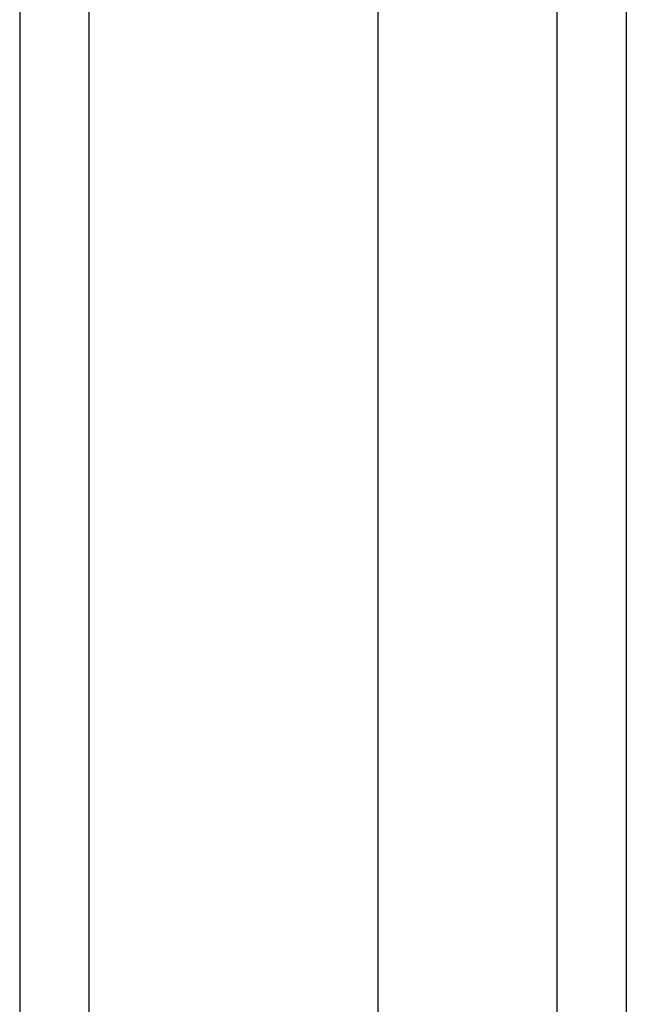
# Model space of a CAD drawing. Header units: inches. Extents: x 17 to 237, y 17 to 149.
# Tile 3 of 113: x 105.836 to 106.702, y 61.573 to 62.979. Entities that reach past the tile are written whole.
import ezdxf

# ---------------------------------------------------------------- set-up
doc = ezdxf.new("R2010")
doc.units = ezdxf.units.IN
doc.header["$MEASUREMENT"] = 0
doc.layers.add('Visible Edges(ANSI)', color=7, linetype='Continuous', lineweight=25)
doc.layers.add('Visible Tangent Edges(ANSI)', color=7, linetype='Continuous', lineweight=25)

msp = doc.modelspace()

# ---------------------------------------------------------------- linework, layer by layer
at = {"layer": 'Visible Edges(ANSI)'}
for p, q in [((105.8357, 108.0672), (105.8357, 60.2652)), ((106.3475, 61.0633), (106.3475, 107.2691)), ((106.7018, 107.2691), (106.7018, 61.0633))]:
    msp.add_line(p, q, dxfattribs=at)
at = {"layer": 'Visible Tangent Edges(ANSI)'}
for p, q in [((105.9347, 60.2652), (105.9347, 108.0672)), ((106.6028, 107.3991), (106.6028, 60.9333))]:
    msp.add_line(p, q, dxfattribs=at)

doc.saveas('drawing.dxf')
